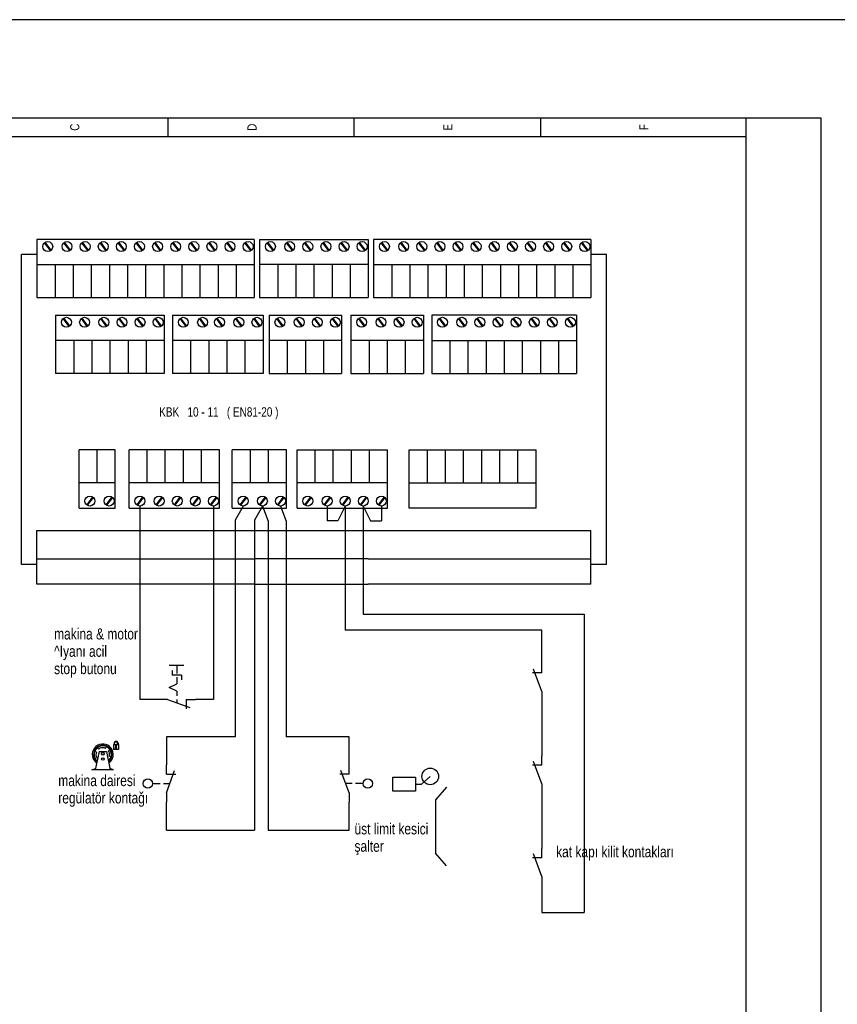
# Model space of a CAD drawing. Header units: centimetres. Extents: x 0 to 13360, y -30 to 2970.
# Tile 25 of 27: x 11550 to 11964, y 2471 to 2970. Entities that reach past the tile are written whole.
import ezdxf
from ezdxf.enums import TextEntityAlignment as Align

# ---------------------------------------------------------------- set-up
doc = ezdxf.new("R2010")
doc.units = ezdxf.units.CM
for name, color, linetype in [('ASN-CERCEVE', 7, 'Continuous'), ('ASN-ELEKTRIK', 3, 'Continuous'), ('ASN-ELEKTRIK-YAZI', 4, 'Continuous')]:
    doc.layers.add(name, color=color, linetype=linetype)

msp = doc.modelspace()

# ---------------------------------------------------------------- linework, layer by layer
at = {"layer": 'ASN-CERCEVE'}
for points in [[(0, 0), (13359.95, 0), (13359.95, 2970), (0, 2970)], [(100, 0), (13334.95, 0), (13334.95, 2970), (100, 2970)]]:
    msp.add_lwpolyline(points, close=True, dxfattribs=at)
at = {"layer": 'ASN-ELEKTRIK'}
for p, q in [((11289.15, 2920.2), (11955.9, 2920.2)), ((11624.89, 2920.2), (11624.89, 2910.74)), ((11719.46, 2910.74), (11719.46, 2920.2)), ((11814.04, 2910.74), (11814.04, 2920.2)), ((11918.07, 1974.44), (11918.07, 2920.2)), ((11955.9, 2920.2), (11955.9, 1974.44)), ((11289.15, 2910.74), (11918.07, 2910.74)), ((11558.59, 2858.58), (11558.59, 2829.05)), ((11668.76, 2858.58), (11558.59, 2858.58)), ((11565.44, 2852.86), (11562.45, 2856.89)), ((11565.44, 2852.86), (11562.45, 2856.89)), ((11565.75, 2853.1), (11562.78, 2857.12)), ((11565.75, 2853.1), (11562.78, 2857.12)), ((11575.21, 2852.86), (11572.22, 2856.89)), ((11575.21, 2852.86), (11572.22, 2856.89)), ((11575.52, 2853.1), (11572.55, 2857.12)), ((11575.52, 2853.1), (11572.55, 2857.12)), ((11584.39, 2852.86), (11581.41, 2856.89)), ((11584.39, 2852.86), (11581.41, 2856.89)), ((11584.7, 2853.1), (11581.73, 2857.12)), ((11584.7, 2853.1), (11581.73, 2857.12)), ((11593.57, 2852.86), (11590.59, 2856.89)), ((11593.57, 2852.86), (11590.59, 2856.89)), ((11593.88, 2853.1), (11590.91, 2857.12)), ((11593.88, 2853.1), (11590.91, 2857.12)), ((11602.75, 2852.86), (11599.77, 2856.89)), ((11602.75, 2852.86), (11599.77, 2856.89)), ((11603.06, 2853.1), (11600.09, 2857.12)), ((11603.06, 2853.1), (11600.09, 2857.12)), ((11611.93, 2852.86), (11608.95, 2856.89)), ((11611.93, 2852.86), (11608.95, 2856.89)), ((11612.25, 2853.1), (11609.27, 2857.12)), ((11612.25, 2853.1), (11609.27, 2857.12)), ((11621.11, 2852.86), (11618.13, 2856.89)), ((11621.11, 2852.86), (11618.13, 2856.89)), ((11621.43, 2853.1), (11618.45, 2857.12)), ((11621.43, 2853.1), (11618.45, 2857.12)), ((11630.29, 2852.86), (11627.31, 2856.89)), ((11630.29, 2852.86), (11627.31, 2856.89)), ((11630.61, 2853.1), (11627.63, 2857.12)), ((11630.61, 2853.1), (11627.63, 2857.12)), ((11639.48, 2852.86), (11636.49, 2856.89)), ((11639.48, 2852.86), (11636.49, 2856.89)), ((11639.79, 2853.1), (11636.81, 2857.12)), ((11639.79, 2853.1), (11636.81, 2857.12)), ((11648.66, 2852.86), (11645.67, 2856.89)), ((11648.66, 2852.86), (11645.67, 2856.89)), ((11648.97, 2853.1), (11645.99, 2857.12)), ((11648.97, 2853.1), (11645.99, 2857.12)), ((11657.84, 2852.86), (11654.85, 2856.89)), ((11657.84, 2852.86), (11654.85, 2856.89)), ((11658.15, 2853.1), (11655.17, 2857.12)), ((11658.15, 2853.1), (11655.17, 2857.12)), ((11667.02, 2852.86), (11664.03, 2856.89)), ((11667.02, 2852.86), (11664.03, 2856.89)), ((11667.33, 2853.1), (11664.35, 2857.12)), ((11667.33, 2853.1), (11664.35, 2857.12)), ((11668.76, 2858.58), (11668.76, 2829.05)), ((11671.46, 2858.58), (11671.46, 2829.05)), ((11671.46, 2858.58), (11726.54, 2858.58)), ((11678.31, 2852.86), (11675.32, 2856.89)), ((11678.31, 2852.86), (11675.32, 2856.89)), ((11678.62, 2853.1), (11675.65, 2857.12)), ((11678.62, 2853.1), (11675.65, 2857.12)), ((11688.08, 2852.86), (11685.09, 2856.89)), ((11688.08, 2852.86), (11685.09, 2856.89)), ((11688.39, 2853.1), (11685.42, 2857.12)), ((11688.39, 2853.1), (11685.42, 2857.12)), ((11697.26, 2852.86), (11694.28, 2856.89)), ((11697.26, 2852.86), (11694.28, 2856.89)), ((11697.57, 2853.1), (11694.6, 2857.12)), ((11697.57, 2853.1), (11694.6, 2857.12)), ((11706.44, 2852.86), (11703.46, 2856.89)), ((11706.44, 2852.86), (11703.46, 2856.89)), ((11706.75, 2853.1), (11703.78, 2857.12)), ((11706.75, 2853.1), (11703.78, 2857.12)), ((11715.62, 2852.86), (11712.64, 2856.89)), ((11715.62, 2852.86), (11712.64, 2856.89)), ((11715.94, 2853.1), (11712.96, 2857.12)), ((11715.94, 2853.1), (11712.96, 2857.12)), ((11724.8, 2852.86), (11721.82, 2856.89)), ((11724.8, 2852.86), (11721.82, 2856.89)), ((11725.12, 2853.1), (11722.14, 2857.12)), ((11725.12, 2853.1), (11722.14, 2857.12)), ((11726.54, 2858.58), (11726.54, 2829.05)), ((11726.54, 2858.58), (11726.54, 2829.05)), ((11729.25, 2858.58), (11729.25, 2829.05)), ((11839.42, 2858.58), (11729.25, 2858.58)), ((11736.1, 2852.86), (11733.11, 2856.89)), ((11736.1, 2852.86), (11733.11, 2856.89)), ((11736.41, 2853.1), (11733.43, 2857.12)), ((11736.41, 2853.1), (11733.43, 2857.12)), ((11745.87, 2852.86), (11742.88, 2856.89)), ((11745.87, 2852.86), (11742.88, 2856.89)), ((11746.18, 2853.1), (11743.2, 2857.12)), ((11746.18, 2853.1), (11743.2, 2857.12)), ((11755.05, 2852.86), (11752.06, 2856.89)), ((11755.05, 2852.86), (11752.06, 2856.89)), ((11755.36, 2853.1), (11752.38, 2857.12)), ((11755.36, 2853.1), (11752.38, 2857.12)), ((11764.23, 2852.86), (11761.24, 2856.89)), ((11764.23, 2852.86), (11761.24, 2856.89)), ((11764.54, 2853.1), (11761.56, 2857.12)), ((11764.54, 2853.1), (11761.56, 2857.12)), ((11773.41, 2852.86), (11770.42, 2856.89)), ((11773.41, 2852.86), (11770.42, 2856.89)), ((11773.72, 2853.1), (11770.74, 2857.12)), ((11773.72, 2853.1), (11770.74, 2857.12)), ((11782.59, 2852.86), (11779.6, 2856.89)), ((11782.59, 2852.86), (11779.6, 2856.89)), ((11782.9, 2853.1), (11779.93, 2857.12)), ((11782.9, 2853.1), (11779.93, 2857.12)), ((11791.77, 2852.86), (11788.78, 2856.89)), ((11791.77, 2852.86), (11788.78, 2856.89)), ((11792.08, 2853.1), (11789.11, 2857.12)), ((11792.08, 2853.1), (11789.11, 2857.12)), ((11800.95, 2852.86), (11797.97, 2856.89)), ((11800.95, 2852.86), (11797.97, 2856.89)), ((11801.26, 2853.1), (11798.29, 2857.12)), ((11801.26, 2853.1), (11798.29, 2857.12)), ((11810.13, 2852.86), (11807.15, 2856.89)), ((11810.13, 2852.86), (11807.15, 2856.89)), ((11810.44, 2853.1), (11807.47, 2857.12)), ((11810.44, 2853.1), (11807.47, 2857.12)), ((11819.31, 2852.86), (11816.33, 2856.89)), ((11819.31, 2852.86), (11816.33, 2856.89)), ((11819.62, 2853.1), (11816.65, 2857.12)), ((11819.62, 2853.1), (11816.65, 2857.12)), ((11828.49, 2852.86), (11825.51, 2856.89)), ((11828.49, 2852.86), (11825.51, 2856.89)), ((11828.81, 2853.1), (11825.83, 2857.12)), ((11828.81, 2853.1), (11825.83, 2857.12)), ((11837.67, 2852.86), (11834.69, 2856.89)), ((11837.67, 2852.86), (11834.69, 2856.89)), ((11837.99, 2853.1), (11835.01, 2857.12)), ((11837.99, 2853.1), (11835.01, 2857.12)), ((11839.42, 2858.58), (11839.42, 2829.05)), ((11550.7, 2693.61), (11550.7, 2850.96)), ((11558.59, 2850.96), (11550.7, 2850.96)), ((11847.3, 2850.96), (11839.42, 2850.96)), ((11847.3, 2693.61), (11847.3, 2850.96)), ((11558.59, 2845.78), (11668.76, 2845.78)), ((11567.77, 2845.78), (11567.77, 2829.05)), ((11576.95, 2845.78), (11576.95, 2829.05)), ((11576.95, 2845.78), (11576.95, 2829.05)), ((11586.13, 2845.78), (11586.13, 2829.05)), ((11586.13, 2845.78), (11586.13, 2829.05)), ((11595.31, 2845.78), (11595.31, 2829.05)), ((11595.31, 2845.78), (11595.31, 2829.05)), ((11604.49, 2845.78), (11604.49, 2829.05)), ((11604.49, 2845.78), (11604.49, 2829.05)), ((11613.67, 2845.78), (11613.67, 2829.05)), ((11613.67, 2845.78), (11613.67, 2829.05)), ((11622.86, 2845.78), (11622.86, 2829.05)), ((11622.86, 2845.78), (11622.86, 2829.05)), ((11622.86, 2845.78), (11622.86, 2829.05)), ((11632.04, 2845.78), (11632.04, 2829.05)), ((11632.04, 2845.78), (11632.04, 2829.05)), ((11632.04, 2845.78), (11632.04, 2829.05)), ((11641.22, 2845.78), (11641.22, 2829.05)), ((11641.22, 2845.78), (11641.22, 2829.05)), ((11641.22, 2845.78), (11641.22, 2829.05)), ((11650.4, 2845.78), (11650.4, 2829.05)), ((11650.4, 2845.78), (11650.4, 2829.05)), ((11650.4, 2845.78), (11650.4, 2829.05)), ((11659.58, 2845.78), (11659.58, 2829.05)), ((11659.58, 2845.78), (11659.58, 2829.05)), ((11659.58, 2845.78), (11659.58, 2829.05)), ((11726.54, 2845.78), (11671.46, 2845.78)), ((11680.64, 2845.78), (11680.64, 2829.05)), ((11689.82, 2845.78), (11689.82, 2829.05)), ((11689.82, 2845.78), (11689.82, 2829.05)), ((11699, 2845.78), (11699, 2829.05)), ((11699, 2845.78), (11699, 2829.05)), ((11708.18, 2845.78), (11708.18, 2829.05)), ((11708.18, 2845.78), (11708.18, 2829.05)), ((11717.36, 2845.78), (11717.36, 2829.05)), ((11717.36, 2845.78), (11717.36, 2829.05)), ((11729.25, 2845.78), (11839.42, 2845.78)), ((11738.43, 2845.78), (11738.43, 2829.05)), ((11747.61, 2845.78), (11747.61, 2829.05)), ((11747.61, 2845.78), (11747.61, 2829.05)), ((11756.79, 2845.78), (11756.79, 2829.05)), ((11756.79, 2845.78), (11756.79, 2829.05)), ((11765.97, 2845.78), (11765.97, 2829.05)), ((11765.97, 2845.78), (11765.97, 2829.05)), ((11775.15, 2845.78), (11775.15, 2829.05)), ((11775.15, 2845.78), (11775.15, 2829.05)), ((11784.33, 2845.78), (11784.33, 2829.05)), ((11784.33, 2845.78), (11784.33, 2829.05)), ((11793.51, 2845.78), (11793.51, 2829.05)), ((11793.51, 2845.78), (11793.51, 2829.05)), ((11793.51, 2845.78), (11793.51, 2829.05)), ((11802.69, 2845.78), (11802.69, 2829.05)), ((11802.69, 2845.78), (11802.69, 2829.05)), ((11802.69, 2845.78), (11802.69, 2829.05)), ((11811.87, 2845.78), (11811.87, 2829.05)), ((11811.87, 2845.78), (11811.87, 2829.05)), ((11811.87, 2845.78), (11811.87, 2829.05)), ((11821.05, 2845.78), (11821.05, 2829.05)), ((11821.05, 2845.78), (11821.05, 2829.05)), ((11821.05, 2845.78), (11821.05, 2829.05)), ((11830.23, 2845.78), (11830.23, 2829.05)), ((11830.23, 2845.78), (11830.23, 2829.05)), ((11830.23, 2845.78), (11830.23, 2829.05)), ((11558.59, 2829.05), (11668.76, 2829.05)), ((11671.46, 2829.05), (11726.54, 2829.05)), ((11729.25, 2829.05), (11839.42, 2829.05)), ((11568.07, 2820.15), (11623.15, 2820.15)), ((11568.07, 2820.15), (11568.07, 2790.63)), ((11574.92, 2814.44), (11571.93, 2818.47)), ((11574.92, 2814.44), (11571.93, 2818.47)), ((11575.23, 2814.68), (11572.26, 2818.69)), ((11575.23, 2814.68), (11572.26, 2818.69)), ((11584.1, 2814.44), (11581.12, 2818.47)), ((11584.1, 2814.44), (11581.12, 2818.47)), ((11584.41, 2814.68), (11581.44, 2818.69)), ((11584.41, 2814.68), (11581.44, 2818.69)), ((11593.87, 2814.44), (11590.89, 2818.47)), ((11593.87, 2814.44), (11590.89, 2818.47)), ((11594.18, 2814.68), (11591.21, 2818.69)), ((11594.18, 2814.68), (11591.21, 2818.69)), ((11603.05, 2814.44), (11600.07, 2818.47)), ((11603.05, 2814.44), (11600.07, 2818.47)), ((11603.36, 2814.68), (11600.39, 2818.69)), ((11603.36, 2814.68), (11600.39, 2818.69)), ((11612.23, 2814.44), (11609.25, 2818.47)), ((11612.23, 2814.44), (11609.25, 2818.47)), ((11612.55, 2814.68), (11609.57, 2818.69)), ((11612.55, 2814.68), (11609.57, 2818.69)), ((11621.41, 2814.44), (11618.43, 2818.47)), ((11621.41, 2814.44), (11618.43, 2818.47)), ((11621.73, 2814.68), (11618.75, 2818.69)), ((11621.73, 2814.68), (11618.75, 2818.69)), ((11623.15, 2820.15), (11623.15, 2790.63)), ((11623.15, 2820.15), (11623.15, 2790.63)), ((11627.31, 2820.15), (11673.21, 2820.15)), ((11627.31, 2820.15), (11627.31, 2790.63)), ((11634.16, 2814.44), (11631.17, 2818.47)), ((11634.16, 2814.44), (11631.17, 2818.47)), ((11634.47, 2814.68), (11631.49, 2818.69)), ((11634.47, 2814.68), (11631.49, 2818.69)), ((11643.93, 2814.44), (11640.94, 2818.47)), ((11643.93, 2814.44), (11640.94, 2818.47)), ((11644.24, 2814.68), (11641.27, 2818.69)), ((11644.24, 2814.68), (11641.27, 2818.69)), ((11652.52, 2814.44), (11649.53, 2818.47)), ((11652.52, 2814.44), (11649.53, 2818.47)), ((11652.83, 2814.68), (11649.86, 2818.69)), ((11652.83, 2814.68), (11649.86, 2818.69)), ((11662.29, 2814.44), (11659.3, 2818.47)), ((11662.29, 2814.44), (11659.3, 2818.47)), ((11662.6, 2814.68), (11659.63, 2818.69)), ((11662.6, 2814.68), (11659.63, 2818.69)), ((11671.47, 2814.44), (11668.49, 2818.47)), ((11671.47, 2814.44), (11668.49, 2818.47)), ((11671.78, 2814.68), (11668.81, 2818.69)), ((11671.78, 2814.68), (11668.81, 2818.69)), ((11673.21, 2820.15), (11673.21, 2790.63)), ((11673.21, 2820.15), (11673.21, 2790.63)), ((11676.27, 2820.15), (11676.27, 2790.63)), ((11676.27, 2820.15), (11713, 2820.15)), ((11683.12, 2814.44), (11680.14, 2818.47)), ((11683.12, 2814.44), (11680.14, 2818.47)), ((11683.44, 2814.68), (11680.46, 2818.69)), ((11683.44, 2814.68), (11680.46, 2818.69)), ((11692.89, 2814.44), (11689.91, 2818.47)), ((11692.89, 2814.44), (11689.91, 2818.47)), ((11693.21, 2814.68), (11690.23, 2818.69)), ((11693.21, 2814.68), (11690.23, 2818.69)), ((11702.07, 2814.44), (11699.09, 2818.47)), ((11702.07, 2814.44), (11699.09, 2818.47)), ((11702.39, 2814.68), (11699.41, 2818.69)), ((11702.39, 2814.68), (11699.41, 2818.69)), ((11711.26, 2814.44), (11708.27, 2818.47)), ((11711.26, 2814.44), (11708.27, 2818.47)), ((11711.57, 2814.68), (11708.59, 2818.69)), ((11711.57, 2814.68), (11708.59, 2818.69)), ((11713, 2820.15), (11713, 2790.63)), ((11713, 2820.15), (11713, 2790.63)), ((11717.72, 2820.15), (11717.72, 2790.63)), ((11717.72, 2820.15), (11754.44, 2820.15)), ((11724.57, 2814.44), (11721.58, 2818.47)), ((11724.57, 2814.44), (11721.58, 2818.47)), ((11724.88, 2814.68), (11721.9, 2818.69)), ((11724.88, 2814.68), (11721.9, 2818.69)), ((11734.34, 2814.44), (11731.35, 2818.47)), ((11734.34, 2814.44), (11731.35, 2818.47)), ((11734.65, 2814.68), (11731.68, 2818.69)), ((11734.65, 2814.68), (11731.68, 2818.69)), ((11743.52, 2814.44), (11740.53, 2818.47)), ((11743.52, 2814.44), (11740.53, 2818.47)), ((11743.83, 2814.68), (11740.86, 2818.69)), ((11743.83, 2814.68), (11740.86, 2818.69)), ((11752.7, 2814.44), (11749.71, 2818.47)), ((11752.7, 2814.44), (11749.71, 2818.47)), ((11753.01, 2814.68), (11750.04, 2818.69)), ((11753.01, 2814.68), (11750.04, 2818.69)), ((11754.44, 2820.15), (11754.44, 2790.63)), ((11754.44, 2820.15), (11754.44, 2790.63)), ((11758.68, 2820.15), (11758.68, 2790.63)), ((11832.12, 2820.15), (11758.68, 2820.15)), ((11765.53, 2814.44), (11762.54, 2818.47)), ((11765.53, 2814.44), (11762.54, 2818.47)), ((11765.84, 2814.68), (11762.86, 2818.69)), ((11765.84, 2814.68), (11762.86, 2818.69)), ((11775.3, 2814.44), (11772.31, 2818.47)), ((11775.3, 2814.44), (11772.31, 2818.47)), ((11775.61, 2814.68), (11772.63, 2818.69)), ((11775.61, 2814.68), (11772.63, 2818.69)), ((11784.48, 2814.44), (11781.49, 2818.47)), ((11784.48, 2814.44), (11781.49, 2818.47)), ((11784.79, 2814.68), (11781.82, 2818.69)), ((11784.79, 2814.68), (11781.82, 2818.69)), ((11793.66, 2814.44), (11790.67, 2818.47)), ((11793.66, 2814.44), (11790.67, 2818.47)), ((11793.97, 2814.68), (11791, 2818.69)), ((11793.97, 2814.68), (11791, 2818.69)), ((11802.84, 2814.44), (11799.85, 2818.47)), ((11802.84, 2814.44), (11799.85, 2818.47)), ((11803.15, 2814.68), (11800.18, 2818.69)), ((11803.15, 2814.68), (11800.18, 2818.69)), ((11812.02, 2814.44), (11809.04, 2818.47)), ((11812.02, 2814.44), (11809.04, 2818.47)), ((11812.33, 2814.68), (11809.36, 2818.69)), ((11812.33, 2814.68), (11809.36, 2818.69)), ((11821.2, 2814.44), (11818.22, 2818.47)), ((11821.2, 2814.44), (11818.22, 2818.47)), ((11821.51, 2814.68), (11818.54, 2818.69)), ((11821.51, 2814.68), (11818.54, 2818.69)), ((11830.38, 2814.44), (11827.4, 2818.47)), ((11830.38, 2814.44), (11827.4, 2818.47)), ((11830.7, 2814.68), (11827.72, 2818.69)), ((11830.7, 2814.68), (11827.72, 2818.69)), ((11832.12, 2820.15), (11832.12, 2790.63)), ((11623.15, 2807.35), (11568.07, 2807.35)), ((11577.25, 2807.35), (11577.25, 2790.63)), ((11577.25, 2807.35), (11577.25, 2790.63)), ((11586.43, 2807.35), (11586.43, 2790.63)), ((11595.61, 2807.35), (11595.61, 2790.63)), ((11595.61, 2807.35), (11595.61, 2790.63)), ((11604.79, 2807.35), (11604.79, 2790.63)), ((11604.79, 2807.35), (11604.79, 2790.63)), ((11613.97, 2807.35), (11613.97, 2790.63)), ((11613.97, 2807.35), (11613.97, 2790.63)), ((11673.21, 2807.35), (11627.31, 2807.35)), ((11636.49, 2807.35), (11636.49, 2790.63)), ((11645.67, 2807.35), (11645.67, 2790.63)), ((11645.67, 2807.35), (11645.67, 2790.63)), ((11645.67, 2807.35), (11645.67, 2790.63)), ((11654.85, 2807.35), (11654.85, 2790.63)), ((11664.03, 2807.35), (11664.03, 2790.63)), ((11664.03, 2807.35), (11664.03, 2790.63)), ((11713, 2807.35), (11676.27, 2807.35)), ((11685.45, 2807.35), (11685.45, 2790.63)), ((11694.64, 2807.35), (11694.64, 2790.63)), ((11694.64, 2807.35), (11694.64, 2790.63)), ((11703.82, 2807.35), (11703.82, 2790.63)), ((11703.82, 2807.35), (11703.82, 2790.63)), ((11754.44, 2807.35), (11717.72, 2807.35)), ((11726.9, 2807.35), (11726.9, 2790.63)), ((11736.08, 2807.35), (11736.08, 2790.63)), ((11736.08, 2807.35), (11736.08, 2790.63)), ((11745.26, 2807.35), (11745.26, 2790.63)), ((11745.26, 2807.35), (11745.26, 2790.63)), ((11758.68, 2807.35), (11832.12, 2807.35)), ((11767.86, 2807.35), (11767.86, 2790.63)), ((11777.04, 2807.35), (11777.04, 2790.63)), ((11777.04, 2807.35), (11777.04, 2790.63)), ((11786.22, 2807.35), (11786.22, 2790.63)), ((11786.22, 2807.35), (11786.22, 2790.63)), ((11795.4, 2807.35), (11795.4, 2790.63)), ((11795.4, 2807.35), (11795.4, 2790.63)), ((11804.58, 2807.35), (11804.58, 2790.63)), ((11804.58, 2807.35), (11804.58, 2790.63)), ((11813.76, 2807.35), (11813.76, 2790.63)), ((11813.76, 2807.35), (11813.76, 2790.63)), ((11822.94, 2807.35), (11822.94, 2790.63)), ((11623.15, 2790.63), (11568.07, 2790.63)), ((11673.21, 2790.63), (11627.31, 2790.63)), ((11676.27, 2790.63), (11713, 2790.63)), ((11717.72, 2790.63), (11754.44, 2790.63)), ((11758.68, 2790.63), (11832.12, 2790.63)), ((11579.93, 2722.25), (11579.93, 2751.77)), ((11598.29, 2751.77), (11579.93, 2751.77)), ((11589.11, 2735.05), (11589.11, 2751.77)), ((11598.29, 2722.25), (11598.29, 2751.77)), ((11598.29, 2722.25), (11598.29, 2751.77)), ((11605.28, 2722.25), (11605.28, 2751.77)), ((11651.19, 2751.77), (11605.28, 2751.77)), ((11614.46, 2735.05), (11614.46, 2751.77)), ((11623.64, 2735.05), (11623.64, 2751.77)), ((11623.64, 2735.05), (11623.64, 2751.77)), ((11632.83, 2735.05), (11632.83, 2751.77)), ((11632.83, 2735.05), (11632.83, 2751.77)), ((11642.01, 2735.05), (11642.01, 2751.77)), ((11642.01, 2735.05), (11642.01, 2751.77)), ((11651.19, 2722.25), (11651.19, 2751.77)), ((11651.19, 2722.25), (11651.19, 2751.77)), ((11657.62, 2722.25), (11657.62, 2751.77)), ((11685.16, 2751.77), (11657.62, 2751.77)), ((11666.8, 2735.05), (11666.8, 2751.77)), ((11675.98, 2735.05), (11675.98, 2751.77)), ((11675.98, 2735.05), (11675.98, 2751.77)), ((11685.16, 2722.25), (11685.16, 2751.77)), ((11685.16, 2722.25), (11685.16, 2751.77)), ((11690.42, 2722.25), (11690.42, 2751.77)), ((11690.42, 2751.77), (11736.32, 2751.77)), ((11699.6, 2735.05), (11699.6, 2751.77)), ((11708.78, 2735.05), (11708.78, 2751.77)), ((11708.78, 2735.05), (11708.78, 2751.77)), ((11717.96, 2735.05), (11717.96, 2751.77)), ((11717.96, 2735.05), (11717.96, 2751.77)), ((11727.14, 2735.05), (11727.14, 2751.77)), ((11727.14, 2735.05), (11727.14, 2751.77)), ((11736.32, 2722.25), (11736.32, 2751.77)), ((11736.32, 2722.25), (11736.32, 2751.77)), ((11747.3, 2722.25), (11747.3, 2751.77)), ((11747.3, 2751.77), (11811.57, 2751.77)), ((11756.48, 2735.05), (11756.48, 2751.77)), ((11765.66, 2735.05), (11765.66, 2751.77)), ((11765.66, 2735.05), (11765.66, 2751.77)), ((11774.84, 2735.05), (11774.84, 2751.77)), ((11774.84, 2735.05), (11774.84, 2751.77)), ((11784.02, 2735.05), (11784.02, 2751.77)), ((11784.02, 2735.05), (11784.02, 2751.77)), ((11793.21, 2735.05), (11793.21, 2751.77)), ((11793.21, 2735.05), (11793.21, 2751.77)), ((11802.39, 2735.05), (11802.39, 2751.77)), ((11802.39, 2735.05), (11802.39, 2751.77)), ((11811.57, 2722.25), (11811.57, 2751.77)), ((11598.29, 2735.05), (11579.93, 2735.05)), ((11651.19, 2735.05), (11605.28, 2735.05)), ((11685.16, 2735.05), (11657.62, 2735.05)), ((11736.32, 2735.05), (11690.42, 2735.05)), ((11747.3, 2735.05), (11811.57, 2735.05)), ((11586.78, 2727.96), (11583.79, 2723.93)), ((11586.78, 2727.96), (11583.79, 2723.93)), ((11587.09, 2727.72), (11584.11, 2723.71)), ((11587.09, 2727.72), (11584.11, 2723.71)), ((11596.55, 2727.96), (11593.56, 2723.93)), ((11596.55, 2727.96), (11593.56, 2723.93)), ((11596.86, 2727.72), (11593.88, 2723.71)), ((11596.86, 2727.72), (11593.88, 2723.71)), ((11612.13, 2727.96), (11609.15, 2723.93)), ((11612.13, 2727.96), (11609.15, 2723.93)), ((11612.45, 2727.72), (11609.47, 2723.71)), ((11612.45, 2727.72), (11609.47, 2723.71)), ((11621.9, 2727.96), (11618.92, 2723.93)), ((11621.9, 2727.96), (11618.92, 2723.93)), ((11622.22, 2727.72), (11619.24, 2723.71)), ((11622.22, 2727.72), (11619.24, 2723.71)), ((11631.08, 2727.96), (11628.1, 2723.93)), ((11631.08, 2727.96), (11628.1, 2723.93)), ((11631.4, 2727.72), (11628.42, 2723.71)), ((11631.4, 2727.72), (11628.42, 2723.71)), ((11640.27, 2727.96), (11637.28, 2723.93)), ((11640.27, 2727.96), (11637.28, 2723.93)), ((11640.58, 2727.72), (11637.6, 2723.71)), ((11640.58, 2727.72), (11637.6, 2723.71)), ((11649.45, 2727.96), (11646.46, 2723.93)), ((11649.45, 2727.96), (11646.46, 2723.93)), ((11649.76, 2727.72), (11646.78, 2723.71)), ((11649.76, 2727.72), (11646.78, 2723.71)), ((11664.47, 2727.96), (11661.49, 2723.93)), ((11664.47, 2727.96), (11661.49, 2723.93)), ((11664.78, 2727.72), (11661.81, 2723.71)), ((11664.78, 2727.72), (11661.81, 2723.71)), ((11674.24, 2727.96), (11671.26, 2723.93)), ((11674.24, 2727.96), (11671.26, 2723.93)), ((11674.55, 2727.72), (11671.58, 2723.71)), ((11674.55, 2727.72), (11671.58, 2723.71)), ((11683.42, 2727.96), (11680.44, 2723.93)), ((11683.42, 2727.96), (11680.44, 2723.93)), ((11683.74, 2727.72), (11680.76, 2723.71)), ((11683.74, 2727.72), (11680.76, 2723.71)), ((11697.27, 2727.96), (11694.28, 2723.93)), ((11697.27, 2727.96), (11694.28, 2723.93)), ((11697.58, 2727.72), (11694.6, 2723.71)), ((11697.58, 2727.72), (11694.6, 2723.71)), ((11707.04, 2727.96), (11704.05, 2723.93)), ((11707.04, 2727.96), (11704.05, 2723.93)), ((11707.35, 2727.72), (11704.37, 2723.71)), ((11707.35, 2727.72), (11704.37, 2723.71)), ((11716.22, 2727.96), (11713.23, 2723.93)), ((11716.22, 2727.96), (11713.23, 2723.93)), ((11716.53, 2727.72), (11713.55, 2723.71)), ((11716.53, 2727.72), (11713.55, 2723.71)), ((11725.4, 2727.96), (11722.41, 2723.93)), ((11725.4, 2727.96), (11722.41, 2723.93)), ((11725.71, 2727.72), (11722.74, 2723.71)), ((11725.71, 2727.72), (11722.74, 2723.71)), ((11734.58, 2727.96), (11731.59, 2723.93)), ((11734.58, 2727.96), (11731.59, 2723.93)), ((11734.89, 2727.72), (11731.92, 2723.71)), ((11734.89, 2727.72), (11731.92, 2723.71)), ((11579.93, 2722.25), (11598.29, 2722.25)), ((11605.28, 2722.25), (11651.19, 2722.25)), ((11610.76, 2723.35), (11610.76, 2625.21)), ((11648.07, 2723.35), (11648.07, 2625.21)), ((11657.62, 2722.25), (11685.16, 2722.25)), ((11663.1, 2723.35), (11659.02, 2716.16)), ((11672.87, 2723.35), (11668.79, 2716.16)), ((11672.87, 2723.35), (11675.8, 2715.62)), ((11682.05, 2723.35), (11684.98, 2715.62)), ((11690.42, 2722.25), (11736.32, 2722.25)), ((11705.66, 2723.35), (11705.66, 2715.86)), ((11714.84, 2723.35), (11711.14, 2715.86)), ((11714.84, 2723.35), (11714.84, 2660.33)), ((11724.02, 2723.35), (11724.02, 2668.53)), ((11724.02, 2723.35), (11727.73, 2715.86)), ((11733.2, 2723.35), (11733.2, 2715.86)), ((11811.57, 2722.25), (11747.3, 2722.25)), ((11659.02, 2716.16), (11659.02, 2606.21)), ((11668.79, 2716.16), (11668.79, 2558.95)), ((11675.8, 2715.62), (11675.8, 2558.95)), ((11684.98, 2715.62), (11684.98, 2606.21)), ((11711.14, 2715.86), (11705.66, 2715.86)), ((11727.73, 2715.86), (11733.2, 2715.86)), ((11558.59, 2683.73), (11558.59, 2710.88)), ((11558.59, 2710.88), (11668.76, 2710.88)), ((11668.76, 2710.88), (11726.54, 2710.88)), ((11726.54, 2710.88), (11839.42, 2710.88)), ((11839.42, 2683.73), (11839.42, 2710.88)), ((11558.59, 2693.61), (11550.7, 2693.61)), ((11558.59, 2696.53), (11668.76, 2696.53)), ((11726.54, 2696.53), (11668.76, 2696.53)), ((11726.54, 2696.53), (11839.42, 2696.53)), ((11847.3, 2693.61), (11839.42, 2693.61)), ((11668.76, 2683.73), (11558.59, 2683.73)), ((11668.76, 2683.73), (11726.54, 2683.73)), ((11839.42, 2683.73), (11726.54, 2683.73)), ((11724.02, 2668.53), (11836.02, 2668.53)), ((11836.02, 2668.53), (11836.02, 2517.26)), ((11814.45, 2660.33), (11714.84, 2660.33)), ((11814.45, 2643.48), (11814.45, 2660.33)), ((11625.55, 2642.63), (11633.12, 2642.63)), ((11629.41, 2642.61), (11629.41, 2638.45)), ((11814.45, 2638.75), (11814.45, 2643.48)), ((11627.05, 2639.87), (11627.05, 2637.51)), ((11631.78, 2637.51), (11627.05, 2637.51)), ((11631.78, 2637.51), (11631.78, 2635.14)), ((11814.45, 2638.75), (11809.72, 2638.75)), ((11814.45, 2629.3), (11810.32, 2640.65)), ((11625.63, 2631.36), (11629.41, 2633.25)), ((11629.41, 2636.56), (11629.41, 2633.25)), ((11629.41, 2629.47), (11625.63, 2631.36)), ((11629.41, 2629.47), (11629.41, 2627.1)), ((11814.45, 2629.3), (11814.45, 2624.57)), ((11619.96, 2625.21), (11610.76, 2625.21)), ((11624.69, 2625.21), (11619.96, 2625.21)), ((11624.69, 2625.21), (11636.03, 2621.08)), ((11629.41, 2625.21), (11629.41, 2623.51)), ((11634.14, 2625.21), (11638.87, 2625.21)), ((11634.14, 2625.21), (11634.14, 2620.48)), ((11648.07, 2625.21), (11638.87, 2625.21)), ((11814.45, 2624.57), (11814.45, 2596.59)), ((11597.44, 2602.38), (11599.9, 2602.38)), ((11597.44, 2602.38), (11597.44, 2599.92)), ((11597.68, 2602.99), (11597.68, 2602.38)), ((11597.87, 2602.38), (11597.87, 2602.99)), ((11599.47, 2602.38), (11599.47, 2602.99)), ((11599.67, 2602.99), (11599.67, 2602.38)), ((11599.9, 2602.38), (11599.9, 2599.92)), ((11659.02, 2606.21), (11624.25, 2606.21)), ((11624.25, 2606.21), (11624.25, 2592.04)), ((11716.82, 2606.21), (11684.98, 2606.21)), ((11716.82, 2592.04), (11716.82, 2606.21)), ((11588.72, 2598.51), (11587.84, 2598.84)), ((11590.07, 2598.92), (11588.12, 2589.5)), ((11589.91, 2600.09), (11589.27, 2600.79)), ((11590.07, 2598.92), (11593.81, 2598.92)), ((11593.37, 2600.45), (11593.76, 2601.3)), ((11593.81, 2598.92), (11595.76, 2589.5)), ((11594.78, 2599.26), (11595.53, 2599.82)), ((11599.9, 2599.92), (11597.44, 2599.92)), ((11598.32, 2600.48), (11598.54, 2601.44)), ((11598.32, 2600.48), (11599.03, 2600.48)), ((11599.03, 2600.48), (11598.8, 2601.44)), ((11594.66, 2594.8), (11595.16, 2594.37)), ((11595.28, 2596.52), (11596.13, 2596.08)), ((11624.25, 2587.31), (11624.25, 2592.04)), ((11716.82, 2587.31), (11716.82, 2592.04)), ((11814.45, 2591.87), (11809.72, 2591.87)), ((11814.45, 2582.41), (11810.32, 2593.76)), ((11814.45, 2591.87), (11814.45, 2596.59)), ((11586.45, 2589.5), (11588.28, 2590.3)), ((11597.43, 2589.5), (11586.45, 2589.5)), ((11597.43, 2589.5), (11595.6, 2590.3)), ((11624.25, 2577.86), (11628.38, 2589.2)), ((11624.25, 2587.31), (11628.98, 2587.31)), ((11716.82, 2587.31), (11712.09, 2587.31)), ((11716.82, 2577.86), (11712.69, 2589.2)), ((11617.16, 2582.58), (11621.05, 2582.58)), ((11622.74, 2582.58), (11625.97, 2582.58)), ((11718.33, 2582.58), (11715.1, 2582.58)), ((11723.91, 2582.58), (11720.02, 2582.58)), ((11739.05, 2585.87), (11750.46, 2585.87)), ((11739.05, 2578.68), (11739.05, 2585.87)), ((11750.46, 2585.87), (11750.46, 2578.68)), ((11750.46, 2582.27), (11753.49, 2582.27)), ((11753.49, 2582.27), (11757.95, 2586.24)), ((11814.45, 2582.41), (11814.45, 2577.68)), ((11624.25, 2577.86), (11624.25, 2573.13)), ((11716.82, 2577.86), (11716.82, 2573.13)), ((11750.46, 2578.68), (11739.05, 2578.68)), ((11766.18, 2580.79), (11760.55, 2574.28)), ((11814.45, 2577.68), (11814.45, 2549.7)), ((11624.25, 2558.95), (11624.25, 2573.13)), ((11716.82, 2558.95), (11716.82, 2573.13)), ((11760.55, 2574.28), (11760.55, 2547.28)), ((11624.25, 2558.95), (11668.79, 2558.95)), ((11675.8, 2558.95), (11716.82, 2558.95)), ((11766.18, 2540.78), (11760.55, 2547.28)), ((11814.45, 2535.52), (11810.32, 2546.87)), ((11814.45, 2544.98), (11814.45, 2549.7)), ((11814.45, 2544.98), (11809.72, 2544.98)), ((11814.45, 2535.52), (11814.45, 2530.79)), ((11814.45, 2530.79), (11814.45, 2517.26)), ((11814.45, 2517.26), (11836.02, 2517.26))]:
    msp.add_line(p, q, dxfattribs=at)
for points in [[(11595.04, 2592.99), (11595.85, 2593.7), (11596.49, 2594.56), (11596.96, 2595.52), (11597.22, 2596.56), (11597.26, 2597.64), (11597.09, 2598.7), (11596.71, 2599.7), (11596.14, 2600.61), (11595.4, 2601.38), (11594.51, 2601.99), (11593.53, 2602.41), (11592.48, 2602.63), (11591.4, 2602.63), (11590.35, 2602.41), (11589.37, 2601.99), (11588.48, 2601.38), (11587.74, 2600.61), (11587.17, 2599.7), (11586.79, 2598.7), (11586.62, 2597.64), (11586.67, 2596.56), (11586.92, 2595.52), (11587.39, 2594.56), (11588.03, 2593.7), (11588.84, 2592.99)], [(11594.88, 2593.75), (11595.55, 2594.42), (11596.06, 2595.21), (11596.41, 2596.09), (11596.56, 2597.03), (11596.53, 2597.97), (11596.3, 2598.89), (11595.89, 2599.74), (11595.32, 2600.5), (11594.61, 2601.12), (11593.78, 2601.58), (11592.88, 2601.86), (11591.94, 2601.96), (11591, 2601.86), (11590.1, 2601.58), (11589.27, 2601.12), (11588.56, 2600.5), (11587.99, 2599.74), (11587.58, 2598.89), (11587.35, 2597.97), (11587.32, 2597.03), (11587.47, 2596.09), (11587.82, 2595.21), (11588.33, 2594.42), (11589, 2593.75)], [(11599.67, 2602.99), (11599.64, 2603.2), (11599.58, 2603.4), (11599.48, 2603.58), (11599.34, 2603.73), (11599.17, 2603.86), (11598.98, 2603.94), (11598.78, 2603.98), (11598.57, 2603.98), (11598.36, 2603.94), (11598.17, 2603.86), (11598.01, 2603.73), (11597.87, 2603.58), (11597.76, 2603.4), (11597.7, 2603.2), (11597.68, 2602.99)], [(11599.47, 2602.99), (11599.45, 2603.16), (11599.4, 2603.32), (11599.32, 2603.47), (11599.2, 2603.59), (11599.07, 2603.69), (11598.91, 2603.75), (11598.75, 2603.79), (11598.58, 2603.79), (11598.42, 2603.75), (11598.27, 2603.68), (11598.13, 2603.58), (11598.02, 2603.46), (11597.94, 2603.31), (11597.89, 2603.15), (11597.87, 2602.99)], [(11598.8, 2601.44), (11598.85, 2601.47), (11598.89, 2601.51), (11598.91, 2601.56), (11598.93, 2601.61), (11598.94, 2601.66), (11598.94, 2601.72), (11598.92, 2601.77), (11598.9, 2601.82), (11598.87, 2601.86), (11598.83, 2601.9), (11598.78, 2601.92), (11598.73, 2601.94), (11598.67, 2601.95), (11598.62, 2601.94), (11598.57, 2601.92), (11598.52, 2601.9), (11598.48, 2601.86), (11598.44, 2601.82), (11598.42, 2601.77), (11598.41, 2601.72), (11598.4, 2601.66), (11598.41, 2601.61), (11598.43, 2601.56), (11598.46, 2601.51), (11598.5, 2601.47), (11598.54, 2601.44)], [(11594.82, 2594.04), (11595.42, 2594.68), (11595.88, 2595.44), (11596.18, 2596.26), (11596.31, 2597.14), (11596.26, 2598.01), (11596.03, 2598.87), (11595.64, 2599.66), (11595.1, 2600.35), (11594.43, 2600.92), (11593.66, 2601.35), (11592.82, 2601.61), (11591.94, 2601.7), (11591.06, 2601.61), (11590.22, 2601.35), (11589.45, 2600.92), (11588.78, 2600.35), (11588.24, 2599.66), (11587.85, 2598.87), (11587.62, 2598.01), (11587.57, 2597.14), (11587.7, 2596.26), (11588, 2595.44), (11588.46, 2594.68), (11589.06, 2594.04)], [(11588.72, 2598.51), (11588.54, 2597.82), (11588.51, 2597.1), (11588.63, 2596.4), (11588.89, 2595.74), (11589.29, 2595.15)], [(11593.37, 2600.45), (11592.68, 2600.68), (11591.95, 2600.76), (11591.23, 2600.69), (11590.54, 2600.46), (11589.91, 2600.09)], [(11595.28, 2596.52), (11595.37, 2597.23), (11595.32, 2597.94), (11595.12, 2598.63), (11594.78, 2599.26)]]:
    msp.add_lwpolyline(points, dxfattribs=at)
for centre, radius in [((11564.06, 2854.96), 2.51), ((11573.83, 2854.96), 2.51), ((11583.01, 2854.96), 2.51), ((11592.2, 2854.96), 2.51), ((11601.38, 2854.96), 2.51), ((11610.56, 2854.96), 2.51), ((11619.74, 2854.96), 2.51), ((11628.92, 2854.96), 2.51), ((11638.1, 2854.96), 2.51), ((11647.28, 2854.96), 2.51), ((11656.46, 2854.96), 2.51), ((11665.64, 2854.96), 2.51), ((11676.93, 2854.96), 2.51), ((11686.7, 2854.96), 2.51), ((11695.89, 2854.96), 2.51), ((11705.07, 2854.96), 2.51), ((11714.25, 2854.96), 2.51), ((11723.43, 2854.96), 2.51), ((11734.72, 2854.96), 2.51), ((11744.49, 2854.96), 2.51), ((11753.67, 2854.96), 2.51), ((11762.85, 2854.96), 2.51), ((11772.03, 2854.96), 2.51), ((11781.21, 2854.96), 2.51), ((11790.39, 2854.96), 2.51), ((11799.58, 2854.96), 2.51), ((11808.76, 2854.96), 2.51), ((11817.94, 2854.96), 2.51), ((11827.12, 2854.96), 2.51), ((11836.3, 2854.96), 2.51), ((11573.54, 2816.54), 2.51), ((11582.73, 2816.54), 2.51), ((11592.5, 2816.54), 2.51), ((11601.68, 2816.54), 2.51), ((11610.86, 2816.54), 2.51), ((11620.04, 2816.54), 2.51), ((11632.78, 2816.54), 2.51), ((11642.55, 2816.54), 2.51), ((11651.14, 2816.54), 2.51), ((11660.91, 2816.54), 2.51), ((11670.1, 2816.54), 2.51), ((11681.75, 2816.54), 2.51), ((11691.52, 2816.54), 2.51), ((11700.7, 2816.54), 2.51), ((11709.88, 2816.54), 2.51), ((11723.19, 2816.54), 2.51), ((11732.96, 2816.54), 2.51), ((11742.14, 2816.54), 2.51), ((11751.32, 2816.54), 2.51), ((11764.15, 2816.54), 2.51), ((11773.92, 2816.54), 2.51), ((11783.1, 2816.54), 2.51), ((11792.28, 2816.54), 2.51), ((11801.46, 2816.54), 2.51), ((11810.65, 2816.54), 2.51), ((11819.83, 2816.54), 2.51), ((11829.01, 2816.54), 2.51), ((11585.4, 2725.86), 2.51), ((11595.17, 2725.86), 2.51), ((11610.76, 2725.86), 2.51), ((11620.53, 2725.86), 2.51), ((11629.71, 2725.86), 2.51), ((11638.89, 2725.86), 2.51), ((11648.07, 2725.86), 2.51), ((11663.1, 2725.86), 2.51), ((11672.87, 2725.86), 2.51), ((11682.05, 2725.86), 2.51), ((11695.89, 2725.86), 2.51), ((11705.66, 2725.86), 2.51), ((11714.84, 2725.86), 2.51), ((11724.02, 2725.86), 2.51), ((11733.2, 2725.86), 2.51), ((11591.94, 2597.71), 0.667), ((11591.94, 2595.04), 0.667), ((11757.95, 2586.24), 4.23), ((11614.79, 2582.58), 2.36), ((11726.28, 2582.58), 2.36)]:
    msp.add_circle(centre, radius, dxfattribs=at)

# ---------------------------------------------------------------- texts
at = {"layer": 'ASN-ELEKTRIK-YAZI', "width": 0.8}
for s, p in [('C', (11580.06, 2915.47)), ('D', (11669.91, 2915.47)), ('E', (11769.21, 2915.47)), ('F', (11868.52, 2915.47))]:
    msp.add_text(s, height=4.63, rotation=90, dxfattribs=at).set_placement(p, align=Align.CENTER)
for s, height, p in [('KBK   10 - 11   ( EN81-20 )', 4.7288, (11620.55, 2773.44)), ('makina & motor', 5.6745, (11567.28, 2661.35)), ('^ Iyanı acil', 5.6745, (11567.28, 2652.55)), ('stop butonu', 5.6745, (11567.28, 2643.75)), ('makina dairesi', 5.6745, (11569.41, 2586.96)), ('regülatör kontağı', 5.6745, (11569.41, 2578.17)), ('üst limit kesici', 5.6745, (11719.54, 2562.48)), ('şalter', 5.675, (11719.54, 2553.68)), ('kat kapı kilit kontakları', 5.6745, (11821.75, 2550.86))]:
    msp.add_text(s, height=height, dxfattribs=at).set_placement(p, align=Align.TOP_LEFT)

doc.saveas('drawing.dxf')
